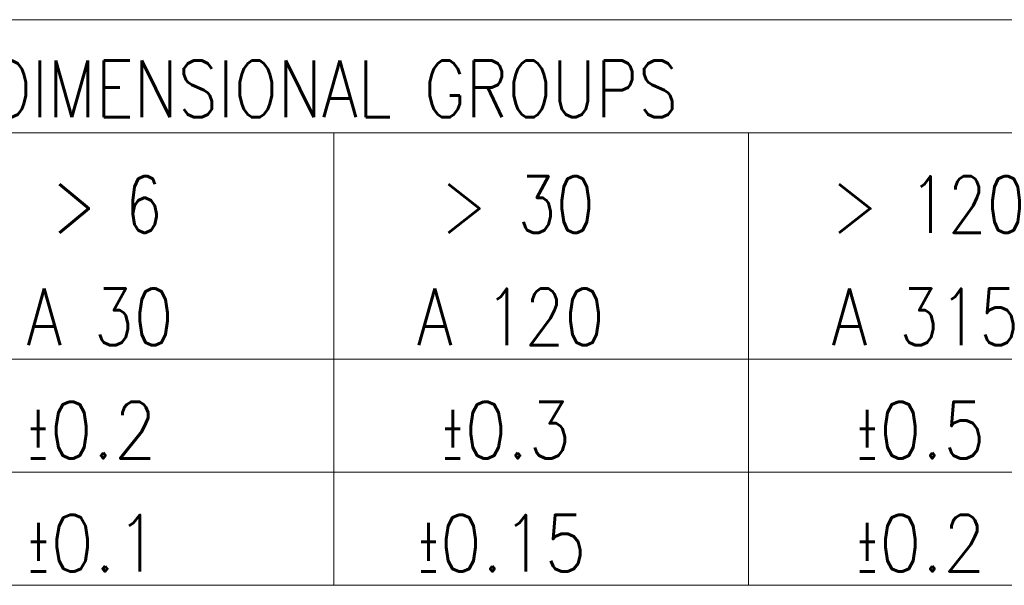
# Model space of a CAD drawing. Header units: millimetres. Extents: x 4 to 418, y 5 to 292.
# Tile 21 of 27: x 254 to 280, y 20 to 35. Entities that reach past the tile are written whole.
import ezdxf

# ---------------------------------------------------------------- set-up
doc = ezdxf.new("R2010")
doc.units = ezdxf.units.MM
doc.layers.add('256', color=7, linetype='Continuous')
doc.styles.add('blockfont', font='simplex.shx')

msp = doc.modelspace()

# ---------------------------------------------------------------- linework, layer by layer
at = {"layer": '256', "color": 4, "linetype": 'Continuous', "lineweight": 18}
for p, q in [((225, 35), (415, 35)), ((240, 32), (295, 32)), ((262, 32), (262, 20)), ((273, 32), (273, 20)), ((251, 26), (262, 26)), ((262, 26), (273, 26)), ((273, 26), (284, 26)), ((251, 23), (262, 23)), ((262, 23), (273, 23)), ((273, 23), (284, 23))]:
    msp.add_line(p, q, dxfattribs=at)
at = {"layer": '256', "color": 3, "linetype": 'Continuous', "lineweight": 18}
for p, q in [((251, 20), (262, 20)), ((262, 20), (273, 20)), ((273, 20), (284, 20))]:
    msp.add_line(p, q, dxfattribs=at)

# ---------------------------------------------------------------- texts
at = {"layer": '256', "color": 4, "linetype": 'Continuous', "lineweight": 13, "char_height": 1.5, "attachment_point": 7, "line_spacing_factor": 0.903614, "style": 'blockfont'}
for s, insert in [('\\W0.8260;DIMENSIONAL GROUPS', (252.867, 32.414)), ('\\W0.7568;> 6', (254.524, 29.35)), ('\\W0.7923;> 30', (264.842, 29.35)), ('\\W0.8010;> 120', (275.204, 29.35)), ('\\W0.8203;A 30', (253.842, 26.367)), ('\\W0.8237;A 120', (264.204, 26.367)), ('\\W0.8237;A 315', (275.204, 26.367)), ('\\W0.8810;\\W0.4405;%%p\\W0.8810;0.2', (253.842, 23.367)), ('\\W0.8810;\\W0.4405;%%p\\W0.8810;0.3', (264.842, 23.367)), ('\\W0.8810;\\W0.4405;%%p\\W0.8810;0.5', (275.842, 23.367)), ('\\W0.9011;\\W0.4506;%%p\\W0.9011;0.1', (253.842, 20.367)), ('\\W0.8644;\\W0.4322;%%p\\W0.8644;0.15', (264.204, 20.367)), ('\\W0.8810;\\W0.4405;%%p\\W0.8810;0.2', (275.842, 20.367))]:
    msp.add_mtext(s, dxfattribs=dict(at, insert=insert))

doc.saveas('drawing.dxf')
